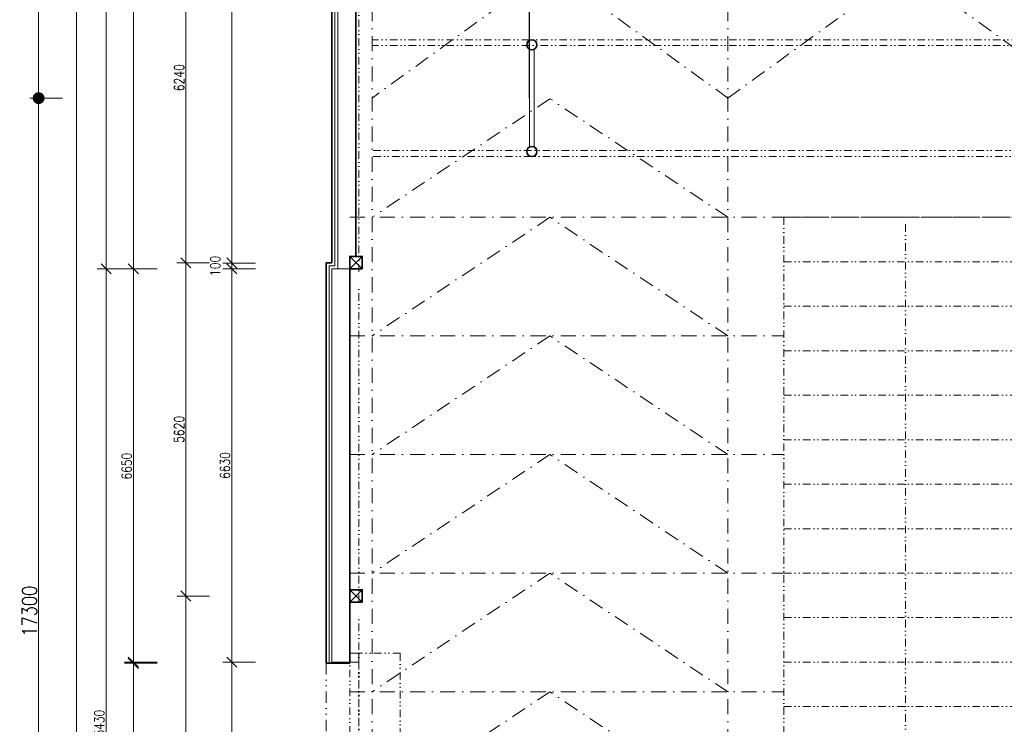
# Model space of a CAD drawing. Header units: millimetres. Extents: x -485339 to 350584, y -1189934 to 0.
# Tile 20 of 178: x -281678 to -265077, y -1052326 to -1040445. Entities that reach past the tile are written whole.
import ezdxf

# ---------------------------------------------------------------- set-up
doc = ezdxf.new("R2010")
doc.units = ezdxf.units.MM
doc.header["$LTSCALE"] = 10
doc.linetypes.add('DASHDOT', pattern=[25.4, 12.7, -6.35, 0, -6.35])
doc.linetypes.add('DĚLICÍ2', pattern=[15.875, 6.35, -3.175, 0, -3.175, 0, -3.175])
doc.layers.get('Defpoints').update_dxf_attribs({"color": 201})
for name, color, linetype, lineweight in [('N_dveře', 10, 'Continuous', 18), ('N_kóty', 10, 'Continuous', 18), ('N_čáry_nad', 10, 'DĚLICÍ2', 18), ('N_čáry_obrys', 10, 'Continuous', 35), ('N_čáry_obrys_sokl', 5, 'Continuous', 35), ('N_čáry_obv.plášt', 212, 'Continuous', 18), ('St_kóty', 132, 'Continuous', 18), ('St_sloupy_konstrukce haly', 5, 'Continuous', 35), ('St_sloupy_opláštění_půdorys', 25, 'Continuous', 35), ('St_čáry_nad', 250, 'DĚLICÍ2', 18), ('St_čáry_osy', 250, 'DASHDOT', 18), ('St_čáry_plné', 250, 'Continuous', 18)]:
    doc.layers.add(name, color=color, linetype=linetype, lineweight=lineweight)
doc.styles.get("Standard").update_dxf_attribs({"font": 'simplex.shx', "width": 0.8})
doc.linetypes.add('IZOLACE', pattern='A,0.0001,-0.1,[134,ltypeshp.shx,S=0.1,R=0,X=-0.1,Y=0],-0.2,[134,ltypeshp.shx,S=0.1,R=180,X=0.1,Y=0],-0.1', length=0.4001)
doc.dimstyles.new('stavebníM100', dxfattribs={"dimtxt": 165, "dimasz": 170, "dimexe": 150, "dimexo": 100, "dimgap": 30, "dimtad": 1, "dimdec": 0, "dimtxsty": 'Standard', "dimblk": 'OBLIQUE', "dimcen": -2.5, "dimdle": 150, "dimclrd": 256, "dimclre": 256, "dimclrt": 256, "dimadec": 4, "dimazin": 0, "dimtfac": 1, "dimtdec": 0, "dimtmove": 2, "dimatfit": 3, "dimldrblk": 'OBLIQUE', "dimfxl": 400, "dimfxlon": 1, "dimlwd": -1, "dimlwe": -1, "dimarcsym": 0})
doc.dimstyles.new('stavebníM100_modul', dxfattribs={"dimtxt": 250, "dimasz": 200, "dimexe": 150, "dimexo": 100, "dimgap": 30, "dimtad": 1, "dimdec": 0, "dimtxsty": 'Standard', "dimblk": 'DOT', "dimcen": -2.5, "dimdle": 150, "dimclrd": 256, "dimclre": 256, "dimclrt": 256, "dimadec": 4, "dimazin": 0, "dimtfac": 1, "dimtdec": 0, "dimtmove": 2, "dimatfit": 3, "dimldrblk": 'OBLIQUE', "dimfxl": 400, "dimfxlon": 1, "dimlwd": -1, "dimlwe": -1, "dimarcsym": 0})

# ---------------------------------------------------------------- blocks, each defined once
blk = doc.blocks.new('G$CD8A98CDB')
at = {"layer": 'St_sloupy_konstrukce haly', "color": 250, "lineweight": 18, "ltscale": 2}
for points in [[(-825, 0), (825, 0)], [(-825, -80), (825, -80)]]:
    blk.add_lwpolyline(points, dxfattribs=at)
at = {"layer": 'St_sloupy_konstrukce haly', "ltscale": 2}
for centre in [(-900, -40), (900, -40)]:
    blk.add_circle(centre, 85, dxfattribs=at)
blk = doc.blocks.new('G$C0F2906C7')
at = {"layer": 'St_sloupy_opláštění_půdorys', "ltscale": 2}
blk.add_lwpolyline([(-105, -105), (105, -105), (105, 105), (-105, 105)], close=True, dxfattribs=at)
for points in [[(-105, 105), (105, -105)], [(105, 105), (-105, -105)]]:
    blk.add_lwpolyline(points, dxfattribs=at)
blk = doc.blocks.new('G$CE3D3B369')
at = {"layer": 'St_čáry_osy', "linetype": 'ByBlock', "ltscale": 2}
blk.add_lwpolyline([(0, 0), (12000, 0), (12000, 4100), (0, 4100)], close=True, dxfattribs=at)
for points in [[(750, 4100), (750, 0)], [(1500, 4100), (1500, 0)], [(2250, 4100), (2250, 0)], [(3000, 4100), (3000, 0)], [(3750, 4100), (3750, 0)], [(4500, 4100), (4500, 0)], [(5250, 4100), (5250, 0)], [(6000, 4100), (6000, 0)], [(6750, 4100), (6750, 0)], [(7500, 4100), (7500, 0)], [(8250, 4100), (8250, 0)], [(9000, 4100), (9000, 0)], [(9750, 4100), (9750, 0)], [(10500, 4100), (10500, 0)], [(11250, 4100), (11250, 0)], [(0, 2050), (12000, 2050)]]:
    blk.add_lwpolyline(points, dxfattribs=at)
at = {"layer": 'St_čáry_osy', "ltscale": 2}
blk.add_lwpolyline([(12000, 4100), (12000, 0)], dxfattribs=at)
blk = doc.blocks.new('*U6992')
at = {"layer": 'St_čáry_osy', "ltscale": 2}
blk.add_lwpolyline([(3000, -1000), (0, 1000), (-3000, -1000)], dxfattribs=at)
blk = doc.blocks.new('*U6991')
at = {"layer": 'St_čáry_osy', "ltscale": 2}
for p in [(0, 14000), (0, 12000), (0, 10000), (0, 8000), (0, 6000), (0, 4000), (0, 2000), (0, 0)]:
    blk.add_blockref('*U6992', p, dxfattribs=at)
blk = doc.blocks.new('_Dot')
at = {"color": 0, "linetype": 'ByBlock', "lineweight": -2}
blk.add_line((-0.5, 0), (-1, 0), dxfattribs=at)
at = {"color": 0, "linetype": 'ByBlock', "const_width": 0.5}
blk.add_lwpolyline([(-0.25, 0, 1), (0.25, 0, 1)], format="xyb", close=True, dxfattribs=at)
blk = doc.blocks.new('*D7039')
at = {"layer": 'Defpoints', "color": 0}
for p in [(-273043, -1040868), (-261043, -1040868), (-273043, -1064041)]:
    blk.add_point(p, dxfattribs=at)
at = {"layer": 'St_kóty'}
for p, q in [((-273043, -1063641), (-273043, -1064191)), ((-261043, -1063641), (-261043, -1064191)), ((-261243, -1064041), (-272843, -1064041))]:
    blk.add_line(p, q, dxfattribs=at)
at = {"layer": 'St_kóty', "linetype": 'ByBlock', "xscale": 200, "yscale": 200, "zscale": 200, "rotation": 180}
blk.add_blockref('_Dot', (-273043, -1064041), dxfattribs=at)
at = {"layer": 'St_kóty', "linetype": 'ByBlock', "xscale": 200, "yscale": 200, "zscale": 200}
blk.add_blockref('_Dot', (-261043, -1064041), dxfattribs=at)
at = {"layer": 'St_kóty', "insert": (-267043, -1063886), "char_height": 250, "attachment_point": 5}
blk.add_mtext('12000', dxfattribs=at)
blk = doc.blocks.new('_OBLIQUE')
at = {"color": 0, "linetype": 'ByBlock'}
blk.add_line((-0.5, -0.5), (0.5, 0.5), dxfattribs=at)
blk = doc.blocks.new('*D7040')
at = {"layer": 'Defpoints', "color": 0}
for p in [(-273043, -1040868), (-276413, -1060078), (-276413, -1064041)]:
    blk.add_point(p, dxfattribs=at)
at = {"layer": 'St_kóty'}
for p, q in [((-276413, -1063641), (-276413, -1064191)), ((-273043, -1063641), (-273043, -1064191)), ((-273243, -1064041), (-276213, -1064041))]:
    blk.add_line(p, q, dxfattribs=at)
at = {"layer": 'St_kóty', "linetype": 'ByBlock', "xscale": 200, "yscale": 200, "zscale": 200, "rotation": 180}
blk.add_blockref('_Dot', (-276413, -1064041), dxfattribs=at)
at = {"layer": 'St_kóty', "linetype": 'ByBlock', "xscale": 200, "yscale": 200, "zscale": 200}
blk.add_blockref('_Dot', (-273043, -1064041), dxfattribs=at)
at = {"layer": 'St_kóty', "insert": (-274728, -1063886), "char_height": 250, "attachment_point": 5}
blk.add_mtext('3370', dxfattribs=at)
blk = doc.blocks.new('*D7042')
at = {"layer": 'Defpoints', "color": 0}
for p in [(-279762, -1051278), (-277482, -1051278), (-277482, -1055028)]:
    blk.add_point(p, dxfattribs=at)
at = {"layer": 'St_kóty'}
for p, q in [((-279762, -1051128), (-279762, -1052890)), ((-279362, -1051278), (-279912, -1051278)), ((-279762, -1055178), (-279762, -1053415)), ((-279362, -1055028), (-279912, -1055028))]:
    blk.add_line(p, q, dxfattribs=at)
at = {"layer": 'St_kóty', "linetype": 'ByBlock', "xscale": 170, "yscale": 170, "zscale": 170}
for p, rotation in [((-279762, -1051278), 90), ((-279762, -1055028), 270)]:
    blk.add_blockref('_OBLIQUE', p, dxfattribs=dict(at, rotation=rotation))
at = {"layer": 'St_kóty', "insert": (-279762, -1053153), "char_height": 165, "attachment_point": 5, "rotation": 90}
blk.add_mtext('3750\\P3600', dxfattribs=at)
blk = doc.blocks.new('*D7043')
at = {"layer": 'Defpoints', "color": 0}
for p in [(-279762, -1044648), (-277482, -1044648), (-277582, -1051298)]:
    blk.add_point(p, dxfattribs=at)
at = {"layer": 'St_kóty'}
for p, q in [((-279762, -1051448), (-279762, -1044498)), ((-279362, -1044648), (-279912, -1044648)), ((-279362, -1051298), (-279912, -1051298))]:
    blk.add_line(p, q, dxfattribs=at)
at = {"layer": 'St_kóty', "linetype": 'ByBlock', "xscale": 170, "yscale": 170, "zscale": 170}
for p, rotation in [((-279762, -1044648), 90), ((-279762, -1051298), 270)]:
    blk.add_blockref('_OBLIQUE', p, dxfattribs=dict(at, rotation=rotation))
at = {"layer": 'St_kóty', "insert": (-279874, -1047973), "char_height": 165, "attachment_point": 5, "rotation": 90}
blk.add_mtext('6650', dxfattribs=at)
blk = doc.blocks.new('*D7044')
at = {"layer": 'Defpoints', "color": 0}
for p in [(-279762, -1031958), (-277182, -1031958), (-277482, -1044648)]:
    blk.add_point(p, dxfattribs=at)
at = {"layer": 'St_kóty'}
for p, q in [((-279762, -1044798), (-279762, -1031808)), ((-279362, -1031958), (-279912, -1031958)), ((-279362, -1044648), (-279912, -1044648))]:
    blk.add_line(p, q, dxfattribs=at)
at = {"layer": 'St_kóty', "linetype": 'ByBlock', "xscale": 170, "yscale": 170, "zscale": 170}
for p, rotation in [((-279762, -1031958), 90), ((-279762, -1044648), 270)]:
    blk.add_blockref('_OBLIQUE', p, dxfattribs=dict(at, rotation=rotation))
at = {"layer": 'St_kóty', "insert": (-279874, -1038303), "char_height": 165, "attachment_point": 5, "rotation": 90}
blk.add_mtext('12690', dxfattribs=at)
blk = doc.blocks.new('*D7050')
at = {"layer": 'Defpoints', "color": 0}
for p in [(-277382, -992923), (-280222, -1044648), (-277482, -1044648)]:
    blk.add_point(p, dxfattribs=at)
at = {"layer": 'St_kóty'}
for p, q in [((-280222, -992773), (-280222, -1044798)), ((-279822, -992923), (-280372, -992923)), ((-279822, -1044648), (-280372, -1044648))]:
    blk.add_line(p, q, dxfattribs=at)
at = {"layer": 'St_kóty', "linetype": 'ByBlock', "xscale": 170, "yscale": 170, "zscale": 170}
for p, rotation in [((-280222, -992923), 90), ((-280222, -1044648), 270)]:
    blk.add_blockref('_OBLIQUE', p, dxfattribs=dict(at, rotation=rotation))
at = {"layer": 'St_kóty', "insert": (-280335, -1018785), "char_height": 165, "attachment_point": 5, "rotation": 90}
blk.add_mtext('51725', dxfattribs=at)
blk = doc.blocks.new('*D7051')
at = {"layer": 'Defpoints', "color": 0}
for p in [(-277482, -1044648), (-280222, -1060078), (-277482, -1060078)]:
    blk.add_point(p, dxfattribs=at)
at = {"layer": 'St_kóty'}
for p, q in [((-280222, -1044498), (-280222, -1060228)), ((-279822, -1044648), (-280372, -1044648)), ((-279822, -1060078), (-280372, -1060078))]:
    blk.add_line(p, q, dxfattribs=at)
at = {"layer": 'St_kóty', "linetype": 'ByBlock', "xscale": 170, "yscale": 170, "zscale": 170}
for p, rotation in [((-280222, -1044648), 90), ((-280222, -1060078), 270)]:
    blk.add_blockref('_OBLIQUE', p, dxfattribs=dict(at, rotation=rotation))
at = {"layer": 'St_kóty', "insert": (-280335, -1052363), "char_height": 165, "attachment_point": 5, "rotation": 90}
blk.add_mtext('15430', dxfattribs=at)
blk = doc.blocks.new('*D7052')
at = {"layer": 'Defpoints', "color": 0}
for p in [(-280718, -992923), (-277382, -992923), (-277482, -1060078)]:
    blk.add_point(p, dxfattribs=at)
at = {"layer": 'St_kóty'}
for p, q in [((-280718, -1060228), (-280718, -992773)), ((-280318, -992923), (-280868, -992923)), ((-280318, -1060078), (-280868, -1060078))]:
    blk.add_line(p, q, dxfattribs=at)
at = {"layer": 'St_kóty', "linetype": 'ByBlock', "xscale": 170, "yscale": 170, "zscale": 170}
for p, rotation in [((-280718, -992923), 90), ((-280718, -1060078), 270)]:
    blk.add_blockref('_OBLIQUE', p, dxfattribs=dict(at, rotation=rotation))
at = {"layer": 'St_kóty', "insert": (-280831, -1026500), "char_height": 165, "attachment_point": 5, "rotation": 90}
blk.add_mtext('67155', dxfattribs=at)
blk = doc.blocks.new('*D7054')
at = {"layer": 'Defpoints', "color": 0}
for p in [(-274152, -1017422), (-281359, -1041768), (-274152, -1041768)]:
    blk.add_point(p, dxfattribs=at)
at = {"layer": 'St_kóty'}
for p, q in [((-280959, -1017422), (-281509, -1017422)), ((-281359, -1017622), (-281359, -1041568)), ((-280959, -1041768), (-281509, -1041768))]:
    blk.add_line(p, q, dxfattribs=at)
at = {"layer": 'St_kóty', "linetype": 'ByBlock', "xscale": 200, "yscale": 200, "zscale": 200}
for p, rotation in [((-281359, -1017422), 90), ((-281359, -1041768), 270)]:
    blk.add_blockref('_Dot', p, dxfattribs=dict(at, rotation=rotation))
at = {"layer": 'St_kóty', "insert": (-281514, -1029595), "char_height": 250, "attachment_point": 5, "rotation": 90}
blk.add_mtext('24345', dxfattribs=at)
blk = doc.blocks.new('*D7055')
at = {"layer": 'Defpoints', "color": 0}
for p in [(-274152, -1041768), (-281359, -1059068), (-274152, -1059068)]:
    blk.add_point(p, dxfattribs=at)
at = {"layer": 'St_kóty'}
for p, q in [((-280959, -1041768), (-281509, -1041768)), ((-281359, -1041968), (-281359, -1058868)), ((-280959, -1059068), (-281509, -1059068))]:
    blk.add_line(p, q, dxfattribs=at)
at = {"layer": 'St_kóty', "linetype": 'ByBlock', "xscale": 200, "yscale": 200, "zscale": 200}
for p, rotation in [((-281359, -1041768), 90), ((-281359, -1059068), 270)]:
    blk.add_blockref('_Dot', p, dxfattribs=dict(at, rotation=rotation))
at = {"layer": 'St_kóty', "insert": (-281514, -1050418), "char_height": 250, "attachment_point": 5, "rotation": 90}
blk.add_mtext('17300', dxfattribs=at)
blk = doc.blocks.new('*D7256')
at = {"layer": 'Defpoints', "color": 0}
for p in [(-179483, -1042046), (-276413, -1060078), (-179483, -1065645)]:
    blk.add_point(p, dxfattribs=at)
at = {"layer": 'St_kóty'}
for p, q in [((-276413, -1065245), (-276413, -1065795)), ((-179483, -1065245), (-179483, -1065795)), ((-276563, -1065645), (-179333, -1065645))]:
    blk.add_line(p, q, dxfattribs=at)
at = {"layer": 'St_kóty', "linetype": 'ByBlock', "xscale": 170, "yscale": 170, "zscale": 170, "rotation": 180}
blk.add_blockref('_OBLIQUE', (-276413, -1065645), dxfattribs=at)
at = {"layer": 'St_kóty', "linetype": 'ByBlock', "xscale": 170, "yscale": 170, "zscale": 170}
blk.add_blockref('_OBLIQUE', (-179483, -1065645), dxfattribs=at)
at = {"layer": 'St_kóty', "insert": (-227948, -1065533), "char_height": 165, "attachment_point": 5}
blk.add_mtext('96930', dxfattribs=at)
blk = doc.blocks.new('*D7260')
at = {"layer": 'Defpoints', "color": 0}
for p in [(-278878, -1050163), (-277077, -1050163), (-277077, -1055783)]:
    blk.add_point(p, dxfattribs=at)
at = {"layer": 'St_kóty'}
for p, q in [((-278878, -1055933), (-278878, -1050013)), ((-278478, -1050163), (-279028, -1050163)), ((-278478, -1055783), (-279028, -1055783))]:
    blk.add_line(p, q, dxfattribs=at)
at = {"layer": 'St_kóty', "linetype": 'ByBlock', "xscale": 170, "yscale": 170, "zscale": 170}
for p, rotation in [((-278878, -1050163), 90), ((-278878, -1055783), 270)]:
    blk.add_blockref('_OBLIQUE', p, dxfattribs=dict(at, rotation=rotation))
at = {"layer": 'St_kóty', "insert": (-278990, -1052973), "char_height": 165, "attachment_point": 5, "rotation": 90}
blk.add_mtext('5620', dxfattribs=at)
blk = doc.blocks.new('*D7261')
at = {"layer": 'Defpoints', "color": 0}
for p in [(-278878, -1044543), (-277077, -1044543), (-277077, -1050163)]:
    blk.add_point(p, dxfattribs=at)
at = {"layer": 'St_kóty'}
for p, q in [((-278878, -1050313), (-278878, -1044393)), ((-278478, -1044543), (-279028, -1044543)), ((-278478, -1050163), (-279028, -1050163))]:
    blk.add_line(p, q, dxfattribs=at)
at = {"layer": 'St_kóty', "linetype": 'ByBlock', "xscale": 170, "yscale": 170, "zscale": 170}
for p, rotation in [((-278878, -1044543), 90), ((-278878, -1050163), 270)]:
    blk.add_blockref('_OBLIQUE', p, dxfattribs=dict(at, rotation=rotation))
at = {"layer": 'St_kóty', "insert": (-278990, -1047353), "char_height": 165, "attachment_point": 5, "rotation": 90}
blk.add_mtext('5620', dxfattribs=at)
blk = doc.blocks.new('*D7262')
at = {"layer": 'Defpoints', "color": 0}
for p in [(-278878, -1038303), (-277077, -1038303), (-277077, -1044543)]:
    blk.add_point(p, dxfattribs=at)
at = {"layer": 'St_kóty'}
for p, q in [((-278878, -1044693), (-278878, -1038153)), ((-278478, -1038303), (-279028, -1038303)), ((-278478, -1044543), (-279028, -1044543))]:
    blk.add_line(p, q, dxfattribs=at)
at = {"layer": 'St_kóty', "linetype": 'ByBlock', "xscale": 170, "yscale": 170, "zscale": 170}
for p, rotation in [((-278878, -1038303), 90), ((-278878, -1044543), 270)]:
    blk.add_blockref('_OBLIQUE', p, dxfattribs=dict(at, rotation=rotation))
at = {"layer": 'St_kóty', "insert": (-278990, -1041423), "char_height": 165, "attachment_point": 5, "rotation": 90}
blk.add_mtext('6240', dxfattribs=at)
blk = doc.blocks.new('G$C1D1D6D4C')
at = {"layer": 'N_dveře', "linetype": 'DĚLICÍ2', "ltscale": 2}
for points in [[(-850, 150), (-850, -3900)], [(-850, 150), (-150, 150)], [(-150, 0), (-150, -3750)], [(0, -3750), (0, 0)], [(-850, -3900), (-150, -3900)]]:
    blk.add_lwpolyline(points, dxfattribs=at)
at = {"layer": 'N_dveře'}
blk.add_lwpolyline([(0, 0), (-150, 0), (-150, 150), (0, 150)], close=True, dxfattribs=at)
at = {"layer": 'N_dveře', "linetype": 'DĚLICÍ2', "ltscale": 2}
blk.add_lwpolyline([(0, -3750), (-150, -3750), (-150, -3900), (0, -3900)], close=True, dxfattribs=at)
blk = doc.blocks.new('*D7292')
at = {"layer": 'Defpoints', "color": 0}
for p in [(-278103, -1051278), (-277249, -1051278), (-277249, -1055028)]:
    blk.add_point(p, dxfattribs=at)
at = {"layer": 'N_kóty'}
for p, q in [((-278103, -1051128), (-278103, -1052890)), ((-277703, -1051278), (-278253, -1051278)), ((-278103, -1055178), (-278103, -1053415)), ((-277703, -1055028), (-278253, -1055028))]:
    blk.add_line(p, q, dxfattribs=at)
at = {"layer": 'N_kóty', "linetype": 'ByBlock', "xscale": 170, "yscale": 170, "zscale": 170}
for p, rotation in [((-278103, -1051278), 90), ((-278103, -1055028), 270)]:
    blk.add_blockref('_OBLIQUE', p, dxfattribs=dict(at, rotation=rotation))
at = {"layer": 'N_kóty', "insert": (-278103, -1053153), "char_height": 165, "attachment_point": 5, "rotation": 90}
blk.add_mtext('3750\\P3600', dxfattribs=at)
blk = doc.blocks.new('*D7293')
at = {"layer": 'Defpoints', "color": 0}
for p in [(-278103, -1044648), (-277249, -1044648), (-277249, -1051278)]:
    blk.add_point(p, dxfattribs=at)
at = {"layer": 'N_kóty'}
for p, q in [((-278103, -1051428), (-278103, -1044498)), ((-277703, -1044648), (-278253, -1044648)), ((-277703, -1051278), (-278253, -1051278))]:
    blk.add_line(p, q, dxfattribs=at)
at = {"layer": 'N_kóty', "linetype": 'ByBlock', "xscale": 170, "yscale": 170, "zscale": 170}
for p, rotation in [((-278103, -1044648), 90), ((-278103, -1051278), 270)]:
    blk.add_blockref('_OBLIQUE', p, dxfattribs=dict(at, rotation=rotation))
at = {"layer": 'N_kóty', "insert": (-278216, -1047963), "char_height": 165, "attachment_point": 5, "rotation": 90}
blk.add_mtext('6630', dxfattribs=at)
blk = doc.blocks.new('*D7294')
at = {"layer": 'Defpoints', "color": 0}
for p in [(-278103, -1044548), (-277249, -1044648), (-277069, -1044548)]:
    blk.add_point(p, dxfattribs=at)
at = {"layer": 'N_kóty'}
for p, q in [((-278103, -1044798), (-278103, -1044398)), ((-277703, -1044548), (-278253, -1044548)), ((-277703, -1044648), (-278253, -1044648))]:
    blk.add_line(p, q, dxfattribs=at)
at = {"layer": 'N_kóty', "linetype": 'ByBlock', "xscale": 170, "yscale": 170, "zscale": 170}
for p, rotation in [((-278103, -1044548), 90), ((-278103, -1044648), 270)]:
    blk.add_blockref('_OBLIQUE', p, dxfattribs=dict(at, rotation=rotation))
at = {"layer": 'N_kóty', "insert": (-278381, -1044598), "char_height": 165, "attachment_point": 5, "rotation": 90}
blk.add_mtext('100', dxfattribs=at)
blk = doc.blocks.new('*D7309')
at = {"layer": 'Defpoints', "color": 0}
for p in [(-278103, -1014303), (-276413, -1014303), (-276513, -1044548)]:
    blk.add_point(p, dxfattribs=at)
at = {"layer": 'N_kóty'}
for p, q in [((-278103, -1044698), (-278103, -1014153)), ((-277703, -1014303), (-278253, -1014303)), ((-277703, -1044548), (-278253, -1044548))]:
    blk.add_line(p, q, dxfattribs=at)
at = {"layer": 'N_kóty', "linetype": 'ByBlock', "xscale": 170, "yscale": 170, "zscale": 170}
for p, rotation in [((-278103, -1014303), 90), ((-278103, -1044548), 270)]:
    blk.add_blockref('_OBLIQUE', p, dxfattribs=dict(at, rotation=rotation))
at = {"layer": 'N_kóty', "insert": (-278216, -1029425), "char_height": 165, "attachment_point": 5, "rotation": 90}
blk.add_mtext('30245', dxfattribs=at)

msp = doc.modelspace()

# ---------------------------------------------------------------- linework, layer by layer
at = {"layer": 'Defpoints', "ltscale": 2}
msp.add_lwpolyline([(-273082.7, -1041767.6), (-273082.7, -1017422.6)], dxfattribs=at)
at = {"layer": 'N_čáry_nad', "ltscale": 3}
msp.add_lwpolyline([(-276512.7, -1051297.6), (-276512.7, -1055007.6)], dxfattribs=at)
at = {"layer": 'N_čáry_obrys', "ltscale": 2}
for points in [[(-276412.7, -1044547.6), (-276412.7, -1031927.6)], [(-276512.7, -1044547.6), (-276512.7, -1051297.6)], [(-276412.7, -1044547.6), (-276512.7, -1044547.6)], [(-276112.7, -1051297.6), (-276512.7, -1051297.6)]]:
    msp.add_lwpolyline(points, dxfattribs=at)
at = {"layer": 'N_čáry_obrys'}
msp.add_lwpolyline([(-276112.7, -1051297.6), (-276112.7, -1051277.6)], dxfattribs=at)
at = {"layer": 'N_čáry_obrys_sokl', "ltscale": 2}
msp.add_lwpolyline([(-276012.7, -1044437.6), (-276012.7, -1038407.6)], dxfattribs=at)
at = {"layer": 'N_čáry_obv.plášt', "linetype": 'IZOLACE', "ltscale": 10}
for points in [[(-276362.7, -1044597.6), (-276362.7, -1031927.6)], [(-276462.7, -1044597.6), (-276462.7, -1051277.6)], [(-276362.7, -1044597.6), (-276462.7, -1044597.6)]]:
    msp.add_lwpolyline(points, dxfattribs=at)
at = {"layer": 'N_čáry_obv.plášt', "linetype": 'IZOLACE', "ltscale": 2}
msp.add_lwpolyline([(-276112.7, -1051287.6), (-276512.7, -1051287.6)], dxfattribs=at)
at = {"layer": 'St_sloupy_konstrukce haly', "ltscale": 2}
msp.add_lwpolyline([(-276112.7, -1044647.6), (-276112.7, -1051277.6)], dxfattribs=at)
at = {"layer": 'St_čáry_nad', "ltscale": 2}
for points in [[(-275957.7, -1044697.6), (-275957.7, -1011656.9)], [(-179683, -1040782.6), (-275737.7, -1040782.6)], [(-179683, -1040882.6), (-275737.7, -1040882.6)], [(-210462.7, -1042652.6), (-275737.7, -1042652.6)], [(-210462.7, -1042752.6), (-275737.7, -1042752.6)], [(-275957.7, -1050267.6), (-275957.7, -1044907.6)], [(-275957.7, -1055837.6), (-275957.7, -1050477.6)]]:
    msp.add_lwpolyline(points, dxfattribs=at)
at = {"layer": 'St_čáry_osy', "ltscale": 2}
for points in [[(-275737.7, -1059777.6), (-275737.7, -1011656.9)], [(-269737.7, -1059777.6), (-269737.7, -1011656.9)], [(-269737.7, -1041767.6), (-272737.7, -1039595.1), (-275737.7, -1041767.6)], [(-269737.7, -1041767.6), (-266742, -1039595.1), (-263737.7, -1041767.6)], [(-276112.7, -1043777.6), (-210362.7, -1043777.6)], [(-276112.7, -1045777.6), (-268805, -1045777.6)], [(-276112.7, -1047777.6), (-268792, -1047777.6)], [(-276112.7, -1049777.6), (-268792, -1049777.6)], [(-276112.7, -1051777.6), (-268792, -1051777.6)]]:
    msp.add_lwpolyline(points, dxfattribs=at)
at = {"layer": 'St_čáry_plné', "ltscale": 2}
for points in [[(-276312.7, -1044647.6), (-276312.7, -1031927.6)], [(-276412.7, -1044647.6), (-276412.7, -1051277.6)], [(-276112.7, -1044647.6), (-276412.7, -1044647.6)], [(-276112.7, -1051277.6), (-276412.7, -1051277.6)]]:
    msp.add_lwpolyline(points, dxfattribs=at)

# ---------------------------------------------------------------- block references
at = {"layer": 'N_dveře', "xscale": -1}
msp.add_blockref('G$C1D1D6D4C', (-276112.7, -1051277.6), dxfattribs=at)
at = {"layer": 'St_sloupy_konstrukce haly', "ltscale": 2, "rotation": 90}
msp.add_blockref('G$CD8A98CDB', (-273082.7, -1041767.6), dxfattribs=at)
at = {"layer": 'St_sloupy_opláštění_půdorys', "ltscale": 2, "rotation": 90}
for p in [(-276007.7, -1044542.6), (-276007.7, -1050162.6)]:
    msp.add_blockref('G$C0F2906C7', p, dxfattribs=at)
at = {"layer": 'St_čáry_nad', "ltscale": 2, "rotation": 90}
msp.add_blockref('G$CE3D3B369', (-264692, -1055777.6), dxfattribs=at)
at = {"layer": 'St_čáry_osy', "ltscale": 2}
msp.add_blockref('*U6991', (-272737.7, -1056777.6), dxfattribs=at)

# ---------------------------------------------------------------- dimensions: what is measured, and where the dimension line sits
at = {"layer": 'N_kóty'}
for base, p1, p2, picture, middle in [((-278103.5, -1014302.6), (-276512.7, -1044547.6), (-276412.7, -1014302.6), '*D7309', (-278216, -1029425.1)), ((-278103.5, -1044547.6), (-277249.1, -1044647.6), (-277069.1, -1044547.6), '*D7294', (-278381, -1044597.6)), ((-278103.5, -1044647.6), (-277249.1, -1051277.6), (-277249.1, -1044647.6), '*D7293', (-278216, -1047962.6))]:
    dim = msp.add_linear_dim(base=base, p1=p1, p2=p2, angle=90, dimstyle='stavebníM100', dxfattribs=at)
    dim.commit()
    dim.dimension.update_dxf_attribs({"geometry": picture, "text_midpoint": middle})
dim = msp.add_linear_dim(base=(-278103.5, -1051277.6), p1=(-277249.1, -1055027.6), p2=(-277249.1, -1051277.6), angle=90, text='<>\\P3600', dimstyle='stavebníM100', override={"dimtxsty": 'Standard'}, dxfattribs=at)
dim.commit()
dim.dimension.update_dxf_attribs({"geometry": '*D7292', "text_midpoint": (-278103.5, -1053152.6), "dimtype": 160})
at = {"layer": 'St_kóty'}
for base, p1, p2, picture, middle in [((-280718.2, -992922.8), (-277481.9, -1060077.6), (-277381.9, -992922.8), '*D7052', (-280830.7, -1026500.2)), ((-278877.9, -1038302.6), (-277076.9, -1044542.6), (-277076.9, -1038302.6), '*D7262', (-278990.4, -1041422.6)), ((-280222, -1060077.6), (-277481.9, -1044647.6), (-277481.9, -1060077.6), '*D7051', (-280334.5, -1052362.6)), ((-278877.9, -1044542.6), (-277076.9, -1050162.6), (-277076.9, -1044542.6), '*D7261', (-278990.4, -1047352.6)), ((-278877.9, -1050162.6), (-277076.9, -1055782.6), (-277076.9, -1050162.6), '*D7260', (-278990.4, -1052972.6))]:
    dim = msp.add_linear_dim(base=base, p1=p1, p2=p2, angle=90, dimstyle='stavebníM100', override={"dimtxsty": 'Standard', "dimldrblk": 'OBLIQUE'}, dxfattribs=at)
    dim.commit()
    dim.dimension.update_dxf_attribs({"geometry": picture, "text_midpoint": middle})
for base, p1, p2, dimstyle, picture, middle in [((-280222, -1044647.6), (-277381.9, -992922.8), (-277481.9, -1044647.6), 'stavebníM100', '*D7050', (-280334.5, -1018785.2)), ((-281359, -1041767.6), (-274151.9, -1017422.3), (-274151.9, -1041767.6), 'stavebníM100_modul', '*D7054', (-281514, -1029594.9)), ((-279761.7, -1031957.6), (-277481.9, -1044647.6), (-277181.9, -1031957.6), 'stavebníM100', '*D7044', (-279874.2, -1038302.6)), ((-281359, -1059067.6), (-274151.9, -1041767.6), (-274151.9, -1059067.6), 'stavebníM100_modul', '*D7055', (-281514, -1050417.6)), ((-279761.7, -1044647.6), (-277581.9, -1051297.6), (-277481.9, -1044647.6), 'stavebníM100', '*D7043', (-279874.2, -1047972.6))]:
    dim = msp.add_linear_dim(base=base, p1=p1, p2=p2, angle=90, dimstyle=dimstyle, dxfattribs=at)
    dim.commit()
    dim.dimension.update_dxf_attribs({"geometry": picture, "text_midpoint": middle})
for base, p1, p2, dimstyle, picture, middle in [((-276412.7, -1064041.5), (-273042.7, -1040867.6), (-276412.7, -1060077.6), 'stavebníM100_modul', '*D7040', (-274727.7, -1063886.5)), ((-179483, -1065645.1), (-276412.7, -1060077.6), (-179483, -1042045.8), 'stavebníM100', '*D7256', (-227947.9, -1065532.6))]:
    dim = msp.add_linear_dim(base=base, p1=p1, p2=p2, dimstyle=dimstyle, override={"dimtxsty": 'Standard', "dimldrblk": 'OBLIQUE'}, dxfattribs=at)
    dim.commit()
    dim.dimension.update_dxf_attribs({"geometry": picture, "text_midpoint": middle})
dim = msp.add_linear_dim(base=(-273042.7, -1064041.5), p1=(-261042.7, -1040867.6), p2=(-273042.7, -1040867.6), dimstyle='stavebníM100_modul', dxfattribs=at)
dim.commit()
dim.dimension.update_dxf_attribs({"geometry": '*D7039', "text_midpoint": (-267042.7, -1063886.5)})
dim = msp.add_linear_dim(base=(-279761.7, -1051277.6), p1=(-277481.9, -1055027.6), p2=(-277481.9, -1051277.6), angle=90, text='<>\\P3600', dimstyle='stavebníM100', override={"dimtxsty": 'Standard'}, dxfattribs=at)
dim.commit()
dim.dimension.update_dxf_attribs({"geometry": '*D7042', "text_midpoint": (-279761.7, -1053152.6), "dimtype": 160})

doc.saveas('drawing.dxf')
